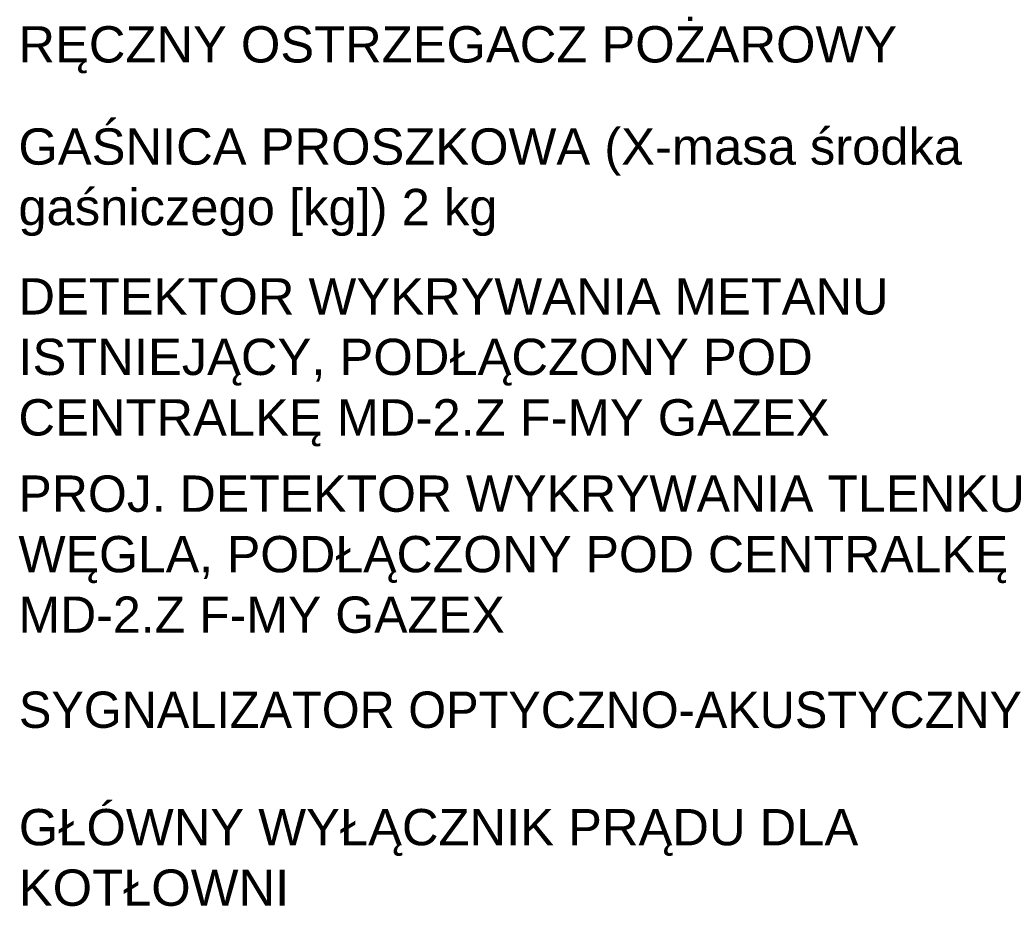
# Model space of a CAD drawing. Header units: millimetres. Extents: x -26122 to -12632, y -5851 to 1414.
# Tile 50 of 73: x -17582 to -17175, y 1039 to 1406. Entities that reach past the tile are written whole.
import ezdxf

# ---------------------------------------------------------------- set-up
doc = ezdxf.new("R2010")
doc.units = ezdxf.units.MM
doc.layers.add('__PROTECT_TABELKA', color=7, linetype='Continuous')
doc.styles.add('_PROTECT', font='arial.ttf')

msp = doc.modelspace()

# ---------------------------------------------------------------- texts
at = {"layer": '__PROTECT_TABELKA', "char_height": 15, "attachment_point": 4, "style": '_PROTECT'}
for s, insert, width in [('RĘCZNY OSTRZEGACZ POŻAROWY', (-17582.04, 1393.65), 587.3231), ('GAŚNICA PROSZKOWA (X-masa środka gaśniczego [kg]) 2 kg', (-17582.04, 1338.93), 473.4167), ('DETEKTOR WYKRYWANIA METANU ISTNIEJĄCY, PODŁĄCZONY POD CENTRALKĘ MD-2.Z F-MY GAZEX', (-17582.04, 1264.5), 428.0686), ('PROJ. DETEKTOR WYKRYWANIA TLENKU WĘGLA, PODŁĄCZONY POD CENTRALKĘ MD-2.Z F-MY GAZEX', (-17582.04, 1185.14), 428.0686), ('SYGNALIZATOR OPTYCZNO-AKUSTYCZNY', (-17581.86, 1120.85), 428.0686), ('GŁÓWNY WYŁĄCZNIK PRĄDU DLA KOTŁOWNI', (-17581.86, 1059.82), 428.0686)]:
    msp.add_mtext(s, dxfattribs=dict(at, insert=insert, width=width))

doc.saveas('drawing.dxf')
